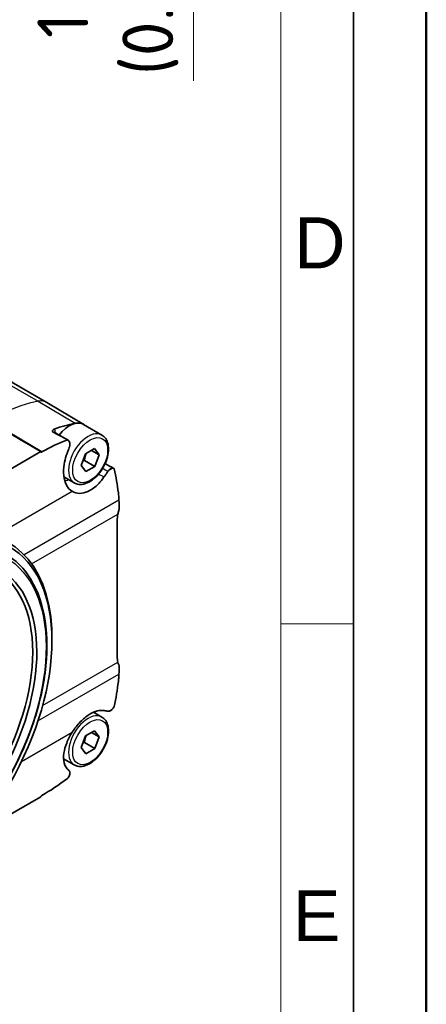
# Model space of a CAD drawing. Header units: millimetres. Extents: x 0 to 420, y 0 to 297.
# Tile 36 of 53: x 392 to 420, y 70 to 137. Entities that reach past the tile are written whole.
import ezdxf

# ---------------------------------------------------------------- set-up
doc = ezdxf.new("R2010")
doc.units = ezdxf.units.MM
doc.layers.get('0').update_dxf_attribs({"lineweight": 25})
for name, color, linetype, lineweight in [('001', 7, 'Continuous', 50), ('Bemaßung (ISO)', 7, 'Continuous', 18), ('Rahmen (ISO)', 7, 'Continuous', 70), ('Sichtbar (ISO)', 7, 'Continuous', 35), ('Sichtbar schmal (ISO)', 7, 'Continuous', 25)]:
    doc.layers.add(name, color=color, linetype=linetype, lineweight=lineweight)
doc.layers.add('Symbole(DIN)', color=3, linetype='Continuous', lineweight=25, true_color=0x00ff00)
doc.styles.add('Aktuell-DIN', font='arial.ttf')
doc.styles.add('Notiztext (DIN)', font='isocpeur.ttf')
doc.dimstyles.new('Standard (DIN)', dxfattribs={"dimtxt": 3.5, "dimasz": 2.5, "dimexe": 1, "dimexo": 0, "dimgap": 0.7, "dimtad": 1, "dimtoh": 1, "dimrnd": 1e-08, "dimtxsty": 'Notiztext (DIN)', "dimcen": 0.09, "dimdle": 10, "dimclrd": 256, "dimclre": 256, "dimclrt": 256, "dimazin": 2, "dimtfac": 0.514286, "dimtdec": 4, "dimtmove": 0, "dimatfit": 3, "dimfxl": 1, "dimtolj": 1, "dimlwd": -1, "dimlwe": -1, "dimarcsym": 0})

# ---------------------------------------------------------------- blocks, each defined once
blk = doc.blocks.new('*D37')
at = {"layer": 'Bemaßung (ISO)', "transparency": 16777216}
for p, q in [((365.195, 171.831), (405.02, 171.831)), ((404.02, 169.331), (404.02, 157.681)), ((385.495, 155.181), (405.02, 155.181)), ((404.02, 155.181), (404.02, 133.138))]:
    blk.add_line(p, q, dxfattribs=at)
for points in [[(403.603, 169.331), (404.437, 169.331), (404.02, 171.831)], [(403.603, 157.681), (404.437, 157.681), (404.02, 155.181)]]:
    blk.add_solid(points, dxfattribs=at)
at = {"layer": 'Defpoints', "color": 0, "transparency": 16777216}
for p in [(365.195, 171.831), (385.495, 155.181), (404.02, 155.181)]:
    blk.add_point(p, dxfattribs=at)
at = {"layer": 'Bemaßung (ISO)', "transparency": 16777216, "insert": (393.287, 141.363), "char_height": 3.5, "attachment_point": 2, "rotation": 90, "style": 'Notiztext (DIN)'}
blk.add_mtext('\\A1;16,65{\\P(0.656")}', dxfattribs=at)
blk = doc.blocks.new('Ränder Basler-A3')
at = {"layer": '001'}
blk.add_line((420, 297), (420, 0), dxfattribs=at)
at = {"layer": '001', "color": 7, "linetype": 'Continuous', "lineweight": 35}
blk.add_line((415, 292), (415, 5), dxfattribs=at)
at = {"layer": '001', "color": 7, "linetype": 'Continuous', "lineweight": 18}
blk.add_line((410, 287), (410, 5), dxfattribs=at)
at = {"layer": 'Rahmen (ISO)', "color": 7, "linetype": 'Continuous', "lineweight": 18}
blk.add_line((415, 95.832), (410, 95.832), dxfattribs=at)
at = {"layer": 'Symbole(DIN)', "color": 250, "true_color": 0x3f3f3f, "char_height": 3.5, "attachment_point": 4, "style": 'Aktuell-DIN'}
for s, insert in [('\\fArial|b0|i0;D', (410.922, 122.017)), ('\\fArial|b0|i0;E', (410.84, 75.787))]:
    blk.add_mtext(s, dxfattribs=dict(at, insert=insert))

msp = doc.modelspace()

# ---------------------------------------------------------------- linework, layer by layer
at = {"layer": 'Sichtbar (ISO)'}
for p, q in [((326.763, 149.735), (393.938, 111.051)), ((396.47, 109.539), (393.948, 111.045)), ((397.722, 108.812), (396.449, 109.545)), ((393.528, 107.67), (383.683, 102.001)), ((393.601, 107.65), (393.602, 107.651)), ((396.605, 107.515), (397.217, 107.874)), ((397, 107.747), (397.528, 107.443)), ((397.217, 107.874), (397.528, 107.443)), ((396.303, 106.726), (396.605, 107.515)), ((396.519, 107.06), (397.226, 106.653)), ((397.528, 107.443), (397.226, 106.653)), ((396.614, 106.294), (396.303, 106.726)), ((397.226, 106.653), (396.614, 106.294)), ((395.826, 105.519), (395.115, 105.929)), ((398.769, 102.913), (398.769, 93.61)), ((394.289, 94.456), (394.291, 94.617)), ((397.722, 89.436), (397.148, 89.767)), ((396.303, 87.35), (396.605, 88.14)), ((396.605, 88.14), (397.217, 88.498)), ((397, 88.371), (397.528, 88.067)), ((397.217, 88.498), (397.528, 88.067)), ((397.528, 88.067), (397.226, 87.277)), ((396.614, 86.918), (396.303, 87.35)), ((396.519, 87.684), (397.226, 87.277)), ((397.226, 87.277), (396.614, 86.918)), ((395.826, 86.143), (395.088, 86.568)), ((388.893, 81.292), (393.528, 83.962)), ((393.602, 84.052), (393.601, 84.051))]:
    msp.add_line(p, q, dxfattribs=at)
for centre, major_axis, ratio, start_param, end_param in [((392.877, 109.209), (1.061, 1.842), 0.578093, 6.273911, 6.283185), ((395.359, 106.693), (-5.402, 3.111), 0.011321, 0.107901, 1.231558), ((392.503, 95.755), (7.657, 13.297), 0.578093, 0.466964, 0.602951), ((395.501, 107.899), (0.948, 1.647), 0.578093, 0, 1.339744), ((395.423, 107.743), (1.037, 1.801), 0.578093, 6.214695, 6.750149), ((327.121, 142.113), (50.402, -89.831), 0.570477, 0.848999, 0.851377), ((384.954, 111.676), (9.787, -17.443), 0.570477, 0.811855, 0.848999), ((400.238, 103.759), (-1.036, -1.8), 0.578093, 5.239647, 5.495853), ((384.152, 88.988), (7.157, 12.427), 0.578093, 5.478017, 10.229946), ((384.294, 88.906), (6.122, 10.631), 0.578093, 2.362348, 7.06243), ((400.238, 94.455), (-1.036, -1.8), 0.578093, 5.495853, 5.75206), ((384.954, 101.512), (9.787, -17.443), 0.570477, 0.738416, 0.77556), ((327.121, 139.449), (50.402, -89.831), 0.570477, 0.736038, 0.738416), ((392.503, 97.213), (-7.657, -13.297), 0.578093, 1.024195, 1.027323)]:
    msp.add_ellipse(centre, major_axis=major_axis, ratio=ratio, start_param=start_param, end_param=end_param, dxfattribs=at)
for centre, major_axis in [((384.294, 88.906), (7.055, 12.251)), ((384.435, 88.825), (6.222, 10.805))]:
    msp.add_ellipse(centre, major_axis=major_axis, ratio=0.578093, dxfattribs=at)
for points, knots in [([(394.451, 109.218), (394.416, 109.205), (394.387, 109.187), (394.341, 109.145), (394.326, 109.12), (394.315, 109.089), (394.313, 109.076), (394.316, 109.059), (394.318, 109.054), (394.323, 109.047), (394.325, 109.045), (394.33, 109.04), (394.333, 109.038), (394.337, 109.037)], [0, 0, 0, 0, 0.01529693, 0.01529693, 0.03309888, 0.03309888, 0.04266065, 0.04266065, 0.04794593, 0.04794593, 0.05088149, 0.05088149, 0.05371994, 0.05371994, 0.05371994, 0.05371994]), ([(395.478, 107.949), (395.49, 107.983), (395.507, 108.033), (395.526, 108.151), (395.527, 108.206), (395.513, 108.306), (395.498, 108.35), (395.454, 108.421), (395.425, 108.448), (395.38, 108.47), (395.369, 108.474), (395.357, 108.477)], [0, 0, 0, 0, 0.01064622, 0.01064622, 0.02061815, 0.02061815, 0.03045675, 0.03045675, 0.0401093, 0.0401093, 0.04328918, 0.04328918, 0.04328918, 0.04328918]), ([(397.722, 108.812), (397.825, 108.753), (397.913, 108.67), (398.056, 108.463), (398.109, 108.337), (398.175, 108.045), (398.184, 107.876), (398.155, 107.519), (398.115, 107.33), (397.992, 106.955), (397.909, 106.769), (397.709, 106.417), (397.592, 106.25), (397.334, 105.952), (397.193, 105.821), (396.898, 105.607), (396.743, 105.524), (396.435, 105.422), (396.282, 105.402), (396.025, 105.431), (395.92, 105.465), (395.826, 105.519)], [2.354261, 2.354261, 2.354261, 2.354261, 2.62169, 2.62169, 2.91264, 2.91264, 3.24075, 3.24075, 3.57875, 3.57875, 3.914249, 3.914249, 4.248254, 4.248254, 4.583571, 4.583571, 4.921517, 4.921517, 5.250847, 5.250847, 5.495853, 5.495853, 5.495853, 5.495853]), ([(393.528, 107.67), (393.528, 107.669), (393.529, 107.668), (393.535, 107.658), (393.541, 107.651), (393.555, 107.643), (393.564, 107.641), (393.582, 107.642), (393.592, 107.645), (393.601, 107.65)], [0.0183877, 0.0183877, 0.0183877, 0.0183877, 0.01896381, 0.01896381, 0.02277491, 0.02277491, 0.02653956, 0.02653956, 0.03030422, 0.03030422, 0.03030422, 0.03030422]), ([(395.678, 104.943), (395.519, 105.041), (395.388, 105.188), (395.191, 105.563), (395.127, 105.788), (395.075, 106.279), (395.084, 106.538), (395.159, 107.001), (395.208, 107.199), (395.32, 107.527), (395.36, 107.622), (395.365, 107.635)], [0.0027558, 0.0027558, 0.0027558, 0.0027558, 0.0921597, 0.0921597, 0.1815026, 0.1815026, 0.2664349, 0.2664349, 0.3286928, 0.3286928, 0.370602, 0.370602, 0.370602, 0.370602]), ([(395.365, 107.635), (395.383, 107.687), (395.402, 107.739), (395.44, 107.844), (395.459, 107.897), (395.478, 107.949)], [0, 0, 0, 0, 0.01663357, 0.01663357, 0.03346686, 0.03346686, 0.03346686, 0.03346686]), ([(398.137, 106.319), (398.094, 106.257), (398.051, 106.194), (397.965, 106.069), (397.922, 106.007), (397.879, 105.944)], [0, 0, 0, 0, 0.02321085, 0.02321085, 0.04635104, 0.04635104, 0.04635104, 0.04635104]), ([(398.434, 106.53), (398.407, 106.528), (398.379, 106.521), (398.314, 106.493), (398.278, 106.47), (398.227, 106.426), (398.211, 106.41), (398.195, 106.393)], [0.00463113, 0.00463113, 0.00463113, 0.00463113, 0.01670397, 0.01670397, 0.03196416, 0.03196416, 0.03939169, 0.03939169, 0.03939169, 0.03939169]), ([(398.571, 106.487), (398.559, 106.497), (398.546, 106.506), (398.503, 106.527), (398.47, 106.533), (398.434, 106.53)], [0.02641172, 0.02641172, 0.02641172, 0.02641172, 0.03395513, 0.03395513, 0.04969609, 0.04969609, 0.04969609, 0.04969609]), ([(397.879, 105.944), (397.874, 105.937), (397.858, 105.914), (397.776, 105.796), (397.713, 105.715), (397.568, 105.542), (397.485, 105.454), (397.194, 105.179), (396.976, 105.03), (396.565, 104.846), (396.375, 104.802), (396.006, 104.801), (395.831, 104.849), (395.678, 104.943)], [0, 0, 0, 0, 0.00277175, 0.00277175, 0.01071671, 0.01071671, 0.02029997, 0.02029997, 0.04320878, 0.04320878, 0.06329757, 0.06329757, 0.08457191, 0.08457191, 0.08457191, 0.08457191]), ([(398.908, 103.723), (398.898, 103.691), (398.889, 103.66), (398.855, 103.541), (398.834, 103.455), (398.817, 103.371)], [0.22496185, 0.22496185, 0.22496185, 0.22496185, 0.23473565, 0.23473565, 0.26145016, 0.26145016, 0.26145016, 0.26145016]), ([(391.063, 100.661), (391.788, 100.244), (392.399, 99.63), (393.337, 98.067), (393.661, 97.113), (393.986, 94.955), (393.984, 93.747), (393.651, 91.21), (393.32, 89.88), (392.364, 87.234), (391.74, 85.918), (390.262, 83.432), (389.409, 82.261), (387.557, 80.183), (386.559, 79.275), (384.516, 77.814), (383.472, 77.262), (381.44, 76.575), (380.452, 76.439), (378.81, 76.592), (378.128, 76.803), (377.524, 77.151)], [2.354261, 2.354261, 2.354261, 2.354261, 2.665197, 2.665197, 2.982322, 2.982322, 3.304388, 3.304388, 3.6268, 3.6268, 3.948793, 3.948793, 4.270629, 4.270629, 4.592674, 4.592674, 4.915136, 4.915136, 5.236885, 5.236885, 5.495853, 5.495853, 5.495853, 5.495853]), ([(398.817, 93.207), (398.834, 93.143), (398.855, 93.082), (398.889, 93.005), (398.898, 92.985), (398.908, 92.966)], [0.36467136, 0.36467136, 0.36467136, 0.36467136, 0.39138587, 0.39138587, 0.40115968, 0.40115968, 0.40115968, 0.40115968]), ([(398.434, 89.972), (398.473, 90.011), (398.509, 90.055), (398.551, 90.12), (398.562, 90.138), (398.571, 90.155)], [0.0004588, 0.0004588, 0.0004588, 0.0004588, 0.01759576, 0.01759576, 0.02373277, 0.02373277, 0.02373277, 0.02373277]), ([(395.678, 88.385), (395.842, 88.645), (396.032, 88.889), (396.435, 89.306), (396.644, 89.478), (397.049, 89.732), (397.242, 89.817), (397.539, 89.889), (397.649, 89.9), (397.783, 89.893), (397.812, 89.89), (397.86, 89.882), (397.874, 89.88), (397.879, 89.879)], [0.0002384, 0.0002384, 0.0002384, 0.0002384, 0.0926244, 0.0926244, 0.1813188, 0.1813188, 0.2640356, 0.2640356, 0.3165978, 0.3165978, 0.3319264, 0.3319264, 0.3421054, 0.3421054, 0.3421054, 0.3421054]), ([(397.722, 89.436), (397.825, 89.377), (397.913, 89.294), (398.056, 89.087), (398.109, 88.961), (398.175, 88.669), (398.184, 88.501), (398.155, 88.143), (398.115, 87.954), (397.992, 87.579), (397.909, 87.393), (397.709, 87.041), (397.592, 86.874), (397.334, 86.577), (397.193, 86.445), (396.898, 86.231), (396.743, 86.148), (396.435, 86.046), (396.282, 86.026), (396.025, 86.055), (395.92, 86.089), (395.826, 86.143)], [2.354261, 2.354261, 2.354261, 2.354261, 2.62169, 2.62169, 2.91264, 2.91264, 3.24075, 3.24075, 3.57875, 3.57875, 3.914249, 3.914249, 4.248254, 4.248254, 4.583571, 4.583571, 4.921517, 4.921517, 5.250847, 5.250847, 5.495853, 5.495853, 5.495853, 5.495853]), ([(397.879, 89.879), (397.922, 89.871), (397.965, 89.864), (398.051, 89.85), (398.094, 89.842), (398.137, 89.835)], [0, 0, 0, 0, 0.02313916, 0.02313916, 0.04635103, 0.04635103, 0.04635103, 0.04635103]), ([(398.195, 89.835), (398.223, 89.839), (398.253, 89.848), (398.313, 89.876), (398.343, 89.895), (398.393, 89.934), (398.414, 89.952), (398.434, 89.972)], [0.004726, 0.004726, 0.004726, 0.004726, 0.01800862, 0.01800862, 0.03057725, 0.03057725, 0.03956399, 0.03956399, 0.03956399, 0.03956399]), ([(395.365, 85.863), (395.363, 85.865), (395.356, 85.872), (395.289, 85.935), (395.181, 86.054), (395.078, 86.48), (395.074, 86.707), (395.146, 87.177), (395.211, 87.412), (395.402, 87.898), (395.528, 88.147), (395.678, 88.385)], [0, 0, 0, 0, 0.00157898, 0.00157898, 0.01117976, 0.01117976, 0.01884989, 0.01884989, 0.02552086, 0.02552086, 0.03240701, 0.03240701, 0.03240701, 0.03240701]), ([(395.357, 85.203), (395.383, 85.235), (395.407, 85.269), (395.458, 85.353), (395.481, 85.402), (395.514, 85.496), (395.523, 85.54), (395.526, 85.618), (395.521, 85.652), (395.501, 85.706), (395.488, 85.723), (395.478, 85.734)], [0.02231047, 0.02231047, 0.02231047, 0.02231047, 0.03490175, 0.03490175, 0.05193974, 0.05193974, 0.06849074, 0.06849074, 0.08434196, 0.08434196, 0.09876575, 0.09876575, 0.09876575, 0.09876575]), ([(395.478, 85.734), (395.459, 85.756), (395.44, 85.777), (395.402, 85.82), (395.383, 85.842), (395.365, 85.863)], [0, 0, 0, 0, 0.01683135, 0.01683135, 0.03346686, 0.03346686, 0.03346686, 0.03346686]), ([(393.601, 84.051), (393.592, 84.046), (393.582, 84.039), (393.564, 84.021), (393.555, 84.011), (393.541, 83.99), (393.535, 83.978), (393.529, 83.965), (393.528, 83.963), (393.528, 83.962)], [0.03030424, 0.03030424, 0.03030424, 0.03030424, 0.03406889, 0.03406889, 0.03783355, 0.03783355, 0.04164465, 0.04164465, 0.04222076, 0.04222076, 0.04222076, 0.04222076])]:
    msp.add_open_spline(points, degree=3, knots=knots, dxfattribs=at)
for points in [[(395.357, 108.477), (395.048, 108.65), (394.664, 108.863), (394.337, 109.037)], [(394.431, 109.017), (394.755, 108.831), (395.079, 108.645), (395.403, 108.459)], [(393.602, 107.651), (394.17, 107.978), (394.76, 108.258), (395.357, 108.477)], [(397.941, 106.853), (398.141, 106.738), (398.342, 106.623), (398.542, 106.508)], [(398.195, 106.393), (398.175, 106.37), (398.155, 106.345), (398.137, 106.319)], [(398.571, 106.487), (398.686, 105.943), (398.78, 105.394), (398.853, 104.84)], [(398.853, 104.84), (398.866, 104.744), (398.875, 104.645), (398.88, 104.547)], [(398.88, 92.176), (398.875, 92.083), (398.866, 91.986), (398.853, 91.887)], [(398.853, 91.887), (398.78, 91.318), (398.686, 90.74), (398.571, 90.155)], [(398.137, 89.835), (398.155, 89.832), (398.175, 89.832), (398.195, 89.835)], [(395.357, 85.203), (394.76, 84.764), (394.17, 84.379), (393.602, 84.052)]]:
    msp.add_open_spline(points, degree=3, dxfattribs=at)
for points, weights in [([(396.417, 107.025), (396.465, 107.043), (396.519, 107.06)], [1.03261983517, 1.01852926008, 1]), ([(396.519, 107.06), (396.557, 107.333), (396.646, 107.539)], [1, 1.08952493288, 1.07543401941]), ([(396.519, 87.684), (396.557, 87.958), (396.646, 88.163)], [1, 1.08952493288, 1.07543401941]), ([(396.417, 87.649), (396.465, 87.667), (396.519, 87.684)], [1.03261983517, 1.01852926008, 1])]:
    msp.add_rational_spline(points, weights, degree=2, dxfattribs=at)
at = {"layer": 'Sichtbar schmal (ISO)'}
for p, q in [((326.17, 149.814), (393.345, 111.13)), ((393.345, 111.13), (395.88, 109.622)), ((393.601, 107.65), (389.992, 109.783)), ((389.993, 109.784), (393.602, 107.651)), ((398.195, 106.393), (398.434, 106.53)), ((390.636, 102.039), (395.678, 104.943)), ((398.889, 104.341), (392.371, 100.588)), ((392.895, 99.961), (398.817, 103.371)), ((393.652, 90.233), (398.817, 93.207)), ((393.331, 89.169), (398.889, 92.37)), ((398.195, 89.835), (398.434, 89.972)), ((392.197, 86.381), (395.678, 88.385))]:
    msp.add_line(p, q, dxfattribs=at)
for centre, major_axis, start_param, end_param in [((389.958, 97.221), (7.681, 13.338), 0.466964, 0.693035), ((392.877, 109.209), (1.061, 1.842), 0, 0.466964), ((396.774, 107.166), (0.948, 1.647), 0, 3.141593), ((396.774, 87.79), (0.948, 1.647), 0, 3.141593)]:
    msp.add_ellipse(centre, major_axis=major_axis, ratio=0.578093, start_param=start_param, end_param=end_param, dxfattribs=at)
for centre, major_axis in [((396.915, 107.084), (0.848, 1.473)), ((384.435, 88.825), (6.67, 11.582)), ((396.915, 87.708), (0.848, 1.473))]:
    msp.add_ellipse(centre, major_axis=major_axis, ratio=0.578093, dxfattribs=at)
for points in [[(394.337, 109.037), (394.372, 109.039), (394.403, 109.032), (394.431, 109.016)], [(397.774, 106.534), (397.895, 106.462), (398.016, 106.391), (398.137, 106.319)], [(395.124, 105.923), (395.121, 105.923), (395.118, 105.922), (395.116, 105.921)], [(397.491, 106.134), (397.62, 106.071), (397.75, 106.008), (397.879, 105.944)]]:
    msp.add_open_spline(points, degree=3, dxfattribs=at)
for points, knots in [([(394.524, 108.963), (394.525, 109.065), (394.501, 109.152), (394.454, 109.214), (394.453, 109.216), (394.451, 109.218)], [-0.07835352, -0.07835352, -0.07835352, -0.07835352, -0.0416288, -0.0416288, -0.0403405, -0.0403405, -0.0403405, -0.0403405]), ([(395.177, 105.651), (395.208, 105.66), (395.239, 105.669), (395.325, 105.698), (395.379, 105.72), (395.434, 105.745)], [0.41503919, 0.41503919, 0.41503919, 0.41503919, 0.42741597, 0.42741597, 0.44853291, 0.44853291, 0.44853291, 0.44853291])]:
    msp.add_open_spline(points, degree=3, knots=knots, dxfattribs=at)

# ---------------------------------------------------------------- block references
msp.add_blockref('Ränder Basler-A3', (0, 0))

# ---------------------------------------------------------------- dimensions: what is measured, and where the dimension line sits
at = {"layer": 'Bemaßung (ISO)'}
dim = msp.add_linear_dim(base=(404.02, 155.181), p1=(365.195, 171.831), p2=(385.495, 155.181), angle=90, text='<>{\\P(0.656")}', dimstyle='Standard (DIN)', override={"dimtoh": 0, "dimdec": 2, "dimtp": 0, "dimtm": 0, "dimtdec": 4, "dimtofl": 0, "dimatfit": 2, "dimtvp": -0.25}, dxfattribs=at)
dim.commit()
dim.dimension.update_dxf_attribs({"geometry": '*D37', "text_midpoint": (404.02, 141.363), "dimtype": 160})

doc.saveas('drawing.dxf')
